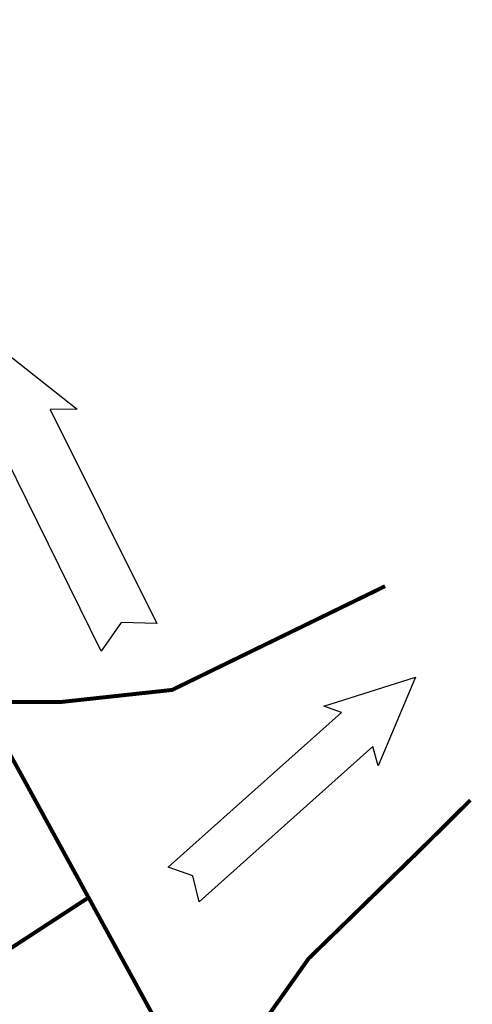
# Model space of a CAD drawing. Extents: x 7529638 to 7533737, y 5721204 to 5727900.
# Tile 4 of 24: x 7531786 to 7531832, y 5723895 to 5723996. Entities that reach past the tile are written whole.
import ezdxf

# ---------------------------------------------------------------- set-up
doc = ezdxf.new("R2010")
doc.units = 0
for name, pattern in [('817-dzialki-09-05-04$0$HIDDEN', [0.375, 0.25, -0.125]), ('ACAD_ISO05W100', [33, 24, -3, 0, -3, 0, -3]), ('HIDDEN', [9.524999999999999, 6.35, -3.175])]:
    doc.linetypes.add(name, pattern=pattern)
doc.layers.add('D-LR-etap-III', color=7, linetype='817-dzialki-09-05-04$0$HIDDEN', lineweight=50, true_color=0x00008f)
doc.layers.add('D-opisy', color=2, linetype='Continuous', lineweight=30)
doc.layers.add('D-pas-drogowy', color=7, linetype='ACAD_ISO05W100', lineweight=50)
doc.layers.add('D-rowy', color=160, linetype='Continuous')

msp = doc.modelspace()

# ---------------------------------------------------------------- linework, layer by layer
at = {"layer": 'D-LR-etap-III', "ltscale": 10, "flags": 128}
msp.add_lwpolyline([(7531750.474471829, 5723895.103125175, 0.4, 0.4, 0), (7531750.505, 5723895.13, 0.4, 0.4, 0), (7531682.71, 5724022.92, 0.4, 0.4, 0), (7531619.177023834, 5724147.203692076, 0.4, 0.4, 0), (7531592.308960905, 5724198.48863389, 0.4, 0.4, 0), (7531553.263875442, 5724272.918564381, 0.4, 0.4, 0), (7531504.019999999, 5724366.79, 0.4, 0.4, 0), (7531482.09, 5724407.62, 0.4, 0.4, 0), (7531412.350402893, 5724541.182759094, 0.4, 0.4, 0), (7531388.463669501, 5724586.929768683, 0.4, 0.4, 0), (7531345.12, 5724669.94, 0.4, 0.4, 0), (7531127.66, 5725081.67, 0.4, 0.4, 0), (7531059.253139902, 5725211.040795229, 0.4, 0.4, 0), (7531008.007244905, 5725307.953830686, 0.4, 0.4, 0), (7530964.181635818, 5725390.835555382, 0.4, 0.4, 0), (7530914.557354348, 5725484.683561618, 0.4, 0.4, 0), (7530865.243241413, 5725577.493975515, 0.4, 0.4, 0), (7530840.085257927, 5725624.058651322, 0.4, 0.4, 0), (7530802.559525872, 5725694.924584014, 0.4, 0.4, 0), (7530755.54, 5725787.51, 0.4, 0.4, 0), (7530708.717810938, 5725876.303221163, 0.4, 0.4, 0), (7530695.12, 5725902.09, 0.4, 0.4, 0), (7530642.91397006, 5726001.07839487, 0.4, 0.4, 0), (7530634.934723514, 5726016.146615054, 0.4, 0.4, 0), (7530610.820000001, 5726061.929999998, 0.4, 0.4, 0), (7530610.820000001, 5726061.929999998, 0.4, 0.4, 0), (7530607.21, 5726063.51, 0.4, 0.4, 0), (7530597.42, 5726080.68, 0.4, 0.4, 0), (7530591.16, 5726088.44, 0.4, 0.4, 0), (7530581.28, 5726107.21, 0.4, 0.4, 0), (7530571.29, 5726130.56, 0.4, 0.4, 0), (7530549.554994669, 5726171.527317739, 0.4, 0.4, 0), (7530531.014309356, 5726206.473807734, 0.4, 0.4, 0), (7530516.461208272, 5726236.016618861, 0.4, 0.4, 0), (7530500.798929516, 5726266.141265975, 0.4, 0.4, 0), (7530491.349999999, 5726283.94, 0.4, 0.4, 0), (7530482.4, 5726303.41, 0.4, 0.4, 0), (7530482.4, 5726303.41, 0.4, 0.4, 0), (7530450.41, 5726357.28, 0.4, 0.4, 0), (7530397.759396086, 5726458.499907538, 0.4, 0.4, 0), (7530334.707815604, 5726583.664702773, 0.4, 0.4, 0), (7530303.939274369, 5726645.167943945, 0.4, 0.4, 0), (7530300.509779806, 5726651.777515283, 0.4, 0.4, 0), (7530289.213532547, 5726671.966724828, 0.4, 0.4, 0), (7530281.54, 5726685.57, 0.4, 0.4, 0), (7530261.37085633, 5726724.163374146, 0.4, 0.4, 0), (7530254.03, 5726738.21, 0.4, 0.4, 0), (7530197.219999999, 5726845.06, 0.4, 0.4, 0), (7530194.71, 5726849.15, 0.4, 0.4, 0), (7530195.92, 5726850.75, 0.4, 0.4, 0), (7530170.546669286, 5726892.961489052, 0.4, 0.4, 0), (7530143.174718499, 5726945.065838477, 0.4, 0.4, 0), (7530105.059999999, 5727018.32, 0.4, 0.4, 0), (7530100.059999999, 5727027.16, 0.4, 0.4, 0), (7530062.318670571, 5727099.625398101, 0.4, 0.4, 0), (7530015.378537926, 5727189.420463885, 0.4, 0.4, 0), (7529983.207960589, 5727250.206596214, 0.4, 0.4, 0), (7529953.284293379, 5727306.74720398, 0.4, 0.4, 0), (7529900.67053443, 5727406.15903814, 0.4, 0.4, 0), (7529890.630239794, 5727425.131178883, 0.4, 0.4, 0), (7529875.155383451, 5727454.426350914, 0.4, 0.4, 0), (7529857.560096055, 5727487.787346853, 0.4, 0.4, 0), (7529835.194401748, 5727530.19312405, 0.4, 0.4, 0), (7529811.740544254, 5727574.662079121, 0.4, 0.4, 0), (7529792.101859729, 5727611.922638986, 0.4, 0.4, 0), (7529768.066117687, 5727657.469613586, 0.4, 0.4, 0), (7529755.210566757, 5727682.131373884, 0.4, 0.4, 0), (7529753.309999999, 5727681.13, 0.4, 0.4, 0), (7529739.21, 5727707.77, 0.4, 0.4, 0), (7529735.394745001, 5727711.251990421, 0.4, 0.4, 0), (7529725.42, 5727730.2, 0.4, 0.4, 0), (7529723.55, 5727729.88, 0.4, 0.4, 0), (7529697.302053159, 5727779.64205863, 0.4, 0.4, 0), (7529719.412550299, 5727790.898264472, 0.4, 0.4, 0), (7529736.46, 5727758.74, 0.4, 0.4, 0.04603210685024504), (7529740.444008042, 5727753.46481097, 0.4, 0.4, 0), (7529741.647811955, 5727752.231077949, 0.4, 0.4, -0.07178517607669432), (7529745.22318918, 5727747.325250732, 0.4, 0.4, 0), (7529749.949131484, 5727738.389221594, 0.4, 0.4, 0), (7529777.12391076, 5727686.992371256, 0.4, 0.4, 0), (7529796.061844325, 5727651.090026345, 0.4, 0.4, 0), (7529814.578618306, 5727616.60499293, 0.4, 0.4, 0), (7529839.955079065, 5727570.082200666, 0.4, 0.4, 0), (7529859.86358374, 5727533.020658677, 0.4, 0.4, 0), (7529880.99726889, 5727493.181959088, 0.4, 0.4, 0), (7529904.797764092, 5727448.506709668, 0.4, 0.4, 0), (7529920.756733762, 5727418.287407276, 0.4, 0.4, 0), (7529946.498509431, 5727367.895299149, 0.4, 0.4, 0), (7529971.896247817, 5727319.981172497, 0.4, 0.4, 0), (7529988.436914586, 5727288.487036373, 0.4, 0.4, 0), (7529996.991692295, 5727272.626961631, 0.4, 0.4, 0), (7530017.129241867, 5727234.285549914, 0.4, 0.4, 0), (7530032.820192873, 5727204.742026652, 0.4, 0.4, 0), (7530051.161205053, 5727170.053655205, 0.4, 0.4, 0), (7530068.797806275, 5727136.770865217, 0.4, 0.4, 0), (7530090.02696004, 5727095.971120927, 0.4, 0.4, 0), (7530107.701155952, 5727063.401350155, 0.4, 0.4, 0), (7530136.274786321, 5727011.38408854, 0.4, 0.4, 0), (7530162.713356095, 5726962.886005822, 0.4, 0.4, 0), (7530186.280387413, 5726918.984808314, 0.4, 0.4, 0), (7530207.081895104, 5726878.94312452, 0.4, 0.4, 0), (7530230.625609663, 5726834.518686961, 0.4, 0.4, 0), (7530260.221973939, 5726778.244667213, 0.4, 0.4, 0), (7530265.608347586, 5726773.23765206, 0.4, 0.4, 0), (7530276.571342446, 5726763.689551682, 0.4, 0.4, 0), (7530289.766755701, 5726738.00960381, 0.4, 0.4, 0), (7530291.165187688, 5726721.546375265, 0.4, 0.4, 0), (7530295.342166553, 5726713.088333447, 0.4, 0.4, 0), (7530301.678406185, 5726700.637421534, 0.4, 0.4, 0), (7530324.364743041, 5726656.792167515, 0.4, 0.4, 0), (7530342.136186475, 5726623.047385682, 0.4, 0.4, 0), (7530359.0538699, 5726590.64849956, 0.4, 0.4, 0), (7530382.017283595, 5726547.444373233, 0.4, 0.4, 0), (7530405.16413684, 5726503.164266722, 0.4, 0.4, 0), (7530426.654473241, 5726462.185564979, 0.4, 0.4, 0), (7530447.034833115, 5726423.303034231, 0.4, 0.4, 0), (7530470.000312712, 5726379.318627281, 0.4, 0.4, 0), (7530489.47083668, 5726342.492939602, 0.4, 0.4, 0), (7530508.630875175, 5726306.285360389, 0.4, 0.4, 0), (7530529.20863317, 5726266.893517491, 0.4, 0.4, 0), (7530544.133429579, 5726237.806117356, 0.4, 0.4, 0), (7530554.93646042, 5726217.865879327, 0.4, 0.4, 0.02043787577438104), (7530556.557356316, 5726215.145636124, 0.4, 0.4, 0), (7530564.204600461, 5726203.428599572, 0.4, 0.4, -0.02416639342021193), (7530566.218939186, 5726199.990041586, 0.4, 0.4, 0), (7530569.432902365, 5726193.840581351, 0.4, 0.4, -0.02149457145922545), (7530571.30336419, 5726189.853139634, 0.4, 0.4, 0), (7530574.169904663, 5726182.989689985, 0.4, 0.4, 0.02253525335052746), (7530576.043450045, 5726179.017190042, 0.4, 0.4, 0), (7530580.578343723, 5726170.427567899, 0.4, 0.4, 0), (7530583.3, 5726167.41, 0.4, 0.4, 0), (7530588.019383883, 5726160.183221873, 0.4, 0.4, 0), (7530598.618375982, 5726155.264489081, 0.4, 0.4, 0), (7530608.258304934, 5726140.497132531, 0.4, 0.4, 0), (7530603.269999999, 5726136.83, 0.4, 0.4, 0), (7530606.53, 5726131.84, 0.4, 0.4, 0), (7530603.992037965, 5726123.394821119, 0.4, 0.4, 0), (7530604.725473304, 5726122.207979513, 0.4, 0.4, -0.0171909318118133), (7530608.178765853, 5726116.164790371, 0.4, 0.4, 0), (7530628.536178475, 5726077.513366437, 0.4, 0.4, 0), (7530650.609758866, 5726035.728411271, 0.4, 0.4, 0), (7530669.660233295, 5725998.907896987, 0.4, 0.4, 0), (7530697.661546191, 5725945.732436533, 0.4, 0.4, 0), (7530716.009038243, 5725911.040638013, 0.4, 0.4, 0), (7530734.249409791, 5725876.731391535, 0.4, 0.4, 0), (7530752.492870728, 5725841.770212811, 0.4, 0.4, 0), (7530779.501156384, 5725790.396412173, 0.4, 0.4, 0), (7530796.713216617, 5725757.720513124, 0.4, 0.4, 0), (7530818.109610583, 5725716.812147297, 0.4, 0.4, 0), (7530832.482698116, 5725688.463381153, 0.4, 0.4, 0), (7530848.598691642, 5725657.769530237, 0.4, 0.4, 0), (7530868.416004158, 5725620.233741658, 0.4, 0.4, 0), (7530873.029917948, 5725611.461910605, 0.4, 0.4, 0), (7530879.812724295, 5725598.544704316, 0.4, 0.4, 0.1336076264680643), (7530886.517335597, 5725591.335758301, 0.4, 0.4, 0), (7530889.092398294, 5725589.735679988, 0.4, 0.4, -0.01974431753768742), (7530902.424146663, 5725580.208444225, 0.4, 0.4, 0), (7530905.83, 5725573.47, 0.4, 0.4, -0.01938897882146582), (7530909.091773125, 5725555.548799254, 0.4, 0.4, 0), (7530909.40521375, 5725546.422050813, 0.4, 0.4, 0), (7530926.737769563, 5725511.612898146, 0.4, 0.4, 0), (7530959.045430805, 5725450.185632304, 0.4, 0.4, 0), (7531002.124491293, 5725368.28911922, 0.4, 0.4, 0), (7531031.647474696, 5725313.275130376, 0.4, 0.4, 0), (7531063.399110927, 5725254.295443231, 0.4, 0.4, 0), (7531090.470712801, 5725202.702564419, 0.4, 0.4, 0), (7531113.223218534, 5725158.577156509, 0.4, 0.4, 0), (7531150.830830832, 5725086.711759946, 0.4, 0.4, 0), (7531159.279880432, 5725076.787079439, 0.4, 0.4, 0), (7531166.309999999, 5725074.58, 0.4, 0.4, 0), (7531172.29, 5725062.58, 0.4, 0.4, 0), (7531170.589828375, 5725055.605912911, 0.4, 0.4, 0), (7531174.952075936, 5725040.350550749, 0.4, 0.4, 0), (7531205.998355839, 5724981.579151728, 0.4, 0.4, 0), (7531237.221543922, 5724922.816131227, 0.4, 0.4, 0), (7531262.389821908, 5724875.282876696, 0.4, 0.4, 0), (7531296.07834255, 5724811.595992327, 0.4, 0.4, 0), (7531315.934724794, 5724773.526444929, 0.4, 0.4, 0), (7531345.276117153, 5724720.08056855, 0.4, 0.4, 0), (7531366.585520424, 5724677.208228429, 0.4, 0.4, 0), (7531382.714700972, 5724645.976155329, 0.4, 0.4, 0), (7531401.299165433, 5724610.874551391, 0.4, 0.4, 0), (7531427.287692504, 5724560.488673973, 0.4, 0.4, 0), (7531449.111202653, 5724520.397801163, 0.4, 0.4, 0), (7531477.650036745, 5724466.020502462, 0.4, 0.4, 0), (7531500.996290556, 5724421.112506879, 0.4, 0.4, 0), (7531512.960872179, 5724397.937047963, 0.4, 0.4, 0.002391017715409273), (7531518.819258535, 5724389.826614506, 0.4, 0.4, 0), (7531526.32, 5724379.39, 0.4, 0.4, 0), (7531539.050385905, 5724355.273747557, 0.4, 0.4, 0), (7531567.496637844, 5724301.385593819, 0.4, 0.4, 0), (7531601.020755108, 5724241.289745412, 0.4, 0.4, 0), (7531634.984085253, 5724179.16383627, 0.4, 0.4, 0), (7531649, 5724153.82, 0.4, 0.4, 0), (7531666.785620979, 5724113.658600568, 0.4, 0.4, 0), (7531674.55, 5724094.21, 0.4, 0.4, 0), (7531682.839539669, 5724077.713176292, 0.4, 0.4, 0), (7531692.69, 5724058.11, 0.4, 0.4, 0), (7531692.69, 5724058.11, 0.4, 0.4, 0), (7531699.469999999, 5724043.17, 0.4, 0.4, 0), (7531719.791612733, 5724002.494331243, 0.4, 0.4, 0), (7531737.747761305, 5723966.757749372, 0.4, 0.4, 0), (7531754.514002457, 5723945.885765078, 0.4, 0.4, 0), (7531764.652246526, 5723934.666663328, 0.4, 0.4, 0), (7531780.08, 5723929.25, 0.4, 0.4, 0), (7531792.611989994, 5723906.337708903, 0.4, 0.4, 0), (7531792.611989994, 5723906.337708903, 0.4, 0.4, 0), (7531756.962094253, 5723883.055323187, 0.4, 0.4, 0), (7531750.46, 5723895.130000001, 0.4, 0.4, 0), (7531750.46, 5723895.130000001, 0, 0, 0)], format="xyseb", dxfattribs=at)
at = {"layer": 'D-opisy', "color": 3}
msp.add_lwpolyline([(7531781.231645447, 5723964.05090959), (7531791.459674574, 5723955.966376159), (7531788.732960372, 5723955.944633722), (7531799.538401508, 5723934.178616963), (7531795.920699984, 5723934.309788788), (7531793.88209316, 5723931.397197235), (7531783.159556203, 5723953.124460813), (7531781.681363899, 5723951.021327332), (7531781.231645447, 5723964.05090959)], dxfattribs=at)
at = {"layer": 'D-opisy'}
msp.add_lwpolyline([(7531825.811543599, 5723928.737081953), (7531822.017796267, 5723919.72504124), (7531821.455758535, 5723921.691395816), (7531803.827347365, 5723905.893771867), (7531803.197309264, 5723908.534718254), (7531800.683802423, 5723909.424539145), (7531818.300815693, 5723925.154480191), (7531816.484622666, 5723925.801448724), (7531825.811543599, 5723928.737081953)], dxfattribs=at)
at = {"layer": 'D-pas-drogowy', "ltscale": 0.2, "flags": 128}
msp.add_lwpolyline([(7531633.018560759, 5724182.834272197, 0.4, 0.4, 0), (7531617.558899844, 5724211.608162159, 0.4, 0.4, 0), (7531566.783642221, 5724302.73628205, 0.4, 0.4, 0), (7531538.419082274, 5724356.469679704, 0.4, 0.4, 0), (7531526.32, 5724379.39, 0.4, 0.4, 0), (7531516.102085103, 5724393.607319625, 0.4, 0.4, 0.001485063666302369), (7531513.78037409, 5724396.837773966, 0.4, 0.4, 0), (7531501.87, 5724413.41, 0.4, 0.4, 0), (7531474.926107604, 5724464.507896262, 0.4, 0.4, 0), (7531446.200436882, 5724518.992313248, 0.4, 0.4, 0), (7531424.962185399, 5724559.262257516, 0.4, 0.4, 0), (7531398.444460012, 5724609.565801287, 0.4, 0.4, 0), (7531379.647455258, 5724645.216004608, 0.4, 0.4, 0), (7531365.23, 5724672.56, 0.4, 0.4, 0), (7531341.305752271, 5724717.915356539, 0.4, 0.4, 0), (7531312.899996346, 5724771.788898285, 0.4, 0.4, 0), (7531292.590923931, 5724810.306502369, 0.4, 0.4, 0), (7531259.391619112, 5724873.271351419, 0.4, 0.4, 0), (7531233.740401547, 5724921.922582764, 0.4, 0.4, 0), (7531203.072738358, 5724980.092044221, 0.4, 0.4, 0), (7531173.471398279, 5725036.225177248, 0.4, 0.4, 0), (7531168.269999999, 5725046.09, 0.4, 0.4, 0), (7531172.29, 5725062.58, 0.4, 0.4, 0), (7531166.309999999, 5725074.58, 0.4, 0.4, 0), (7531150.32, 5725079.6, 0.4, 0.4, 0), (7531141.5, 5725096.43, 0.4, 0.4, 0), (7531109.311735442, 5725157.814415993, 0.4, 0.4, 0), (7531086.641300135, 5725201.047918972, 0.4, 0.4, 0), (7531059.198258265, 5725253.383662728, 0.4, 0.4, 0), (7531028.206828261, 5725312.48946212, 0.4, 0.4, 0), (7530999.104694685, 5725367.990143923, 0.4, 0.4, 0), (7530956.247527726, 5725449.724815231, 0.4, 0.4, 0), (7530924.397774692, 5725510.463768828, 0.4, 0.4, 0), (7530897.509999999, 5725561.74, 0.4, 0.4, 0), (7530894.46, 5725566.14, 0.4, 0.4, 0), (7530892.16, 5725570.49, 0.4, 0.4, 0), (7530869.362688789, 5725613.307018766, 0.4, 0.4, 0), (7530861.693971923, 5725627.704613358, 0.4, 0.4, 0), (7530852.74, 5725644.52, 0.4, 0.4, 0), (7530831.509999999, 5725684.2, 0.4, 0.4, 0), (7530811.13, 5725722.52, 0.4, 0.4, 0), (7530792.3476413, 5725757.940652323, 0.4, 0.4, 0), (7530768.03, 5725803.8, 0.4, 0.4, 0), (7530748.768542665, 5725840.178507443, 0.4, 0.4, 0), (7530727.7, 5725879.97, 0.4, 0.4, 0), (7530712.0981582, 5725909.54523909, 0.4, 0.4, 0), (7530693.644105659, 5725944.645156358, 0.4, 0.4, 0), (7530665.702224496, 5725997.538976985, 0.4, 0.4, 0), (7530641.759999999, 5726042.88, 0.4, 0.4, 0), (7530616.5, 5726091.48, 0.4, 0.4, 0), (7530604.628439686, 5726114.319880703, 0.4, 0.4, -0.007762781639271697), (7530602.5, 5726118.43, 0.4, 0.4, 0), (7530603.992037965, 5726123.394821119, 0.4, 0.4, 0), (7530606.53, 5726131.84, 0.4, 0.4, 0), (7530603.269999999, 5726136.83, 0.4, 0.4, 0), (7530593.775620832, 5726151.368713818, 0.4, 0.4, 0), (7530590.202637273, 5726156.84001263, 0.4, 0.4, 0), (7530583.3, 5726167.41, 0.4, 0.4, 0), (7530580.578343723, 5726170.427567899, 0.4, 0.4, 0), (7530575.849999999, 5726175.67, 0.4, 0.4, 0), (7530569.009999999, 5726186.66, 0.4, 0.4, 0), (7530562.555322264, 5726199.189409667, 0.4, 0.4, 0), (7530555.67, 5726211.39, 0.4, 0.4, 0), (7530548.29, 5726224.23, 0.4, 0.4, 0), (7530540.58, 5726237.71, 0.4, 0.4, 0), (7530532.679999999, 5726252.65, 0.4, 0.4, 0), (7530524.059999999, 5726269.35, 0.4, 0.4, 0), (7530502.82, 5726309.91, 0.4, 0.4, 0), (7530488.83, 5726336.63, 0.4, 0.4, 0), (7530466.03, 5726380.16, 0.4, 0.4, 0), (7530438.469999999, 5726432.77, 0.4, 0.4, 0), (7530424.53, 5726459.09, 0.4, 0.4, 0), (7530401.63, 5726502.97, 0.4, 0.4, 0), (7530383.38, 5726538.06, 0.4, 0.4, 0), (7530353.969999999, 5726593.52, 0.4, 0.4, 0), (7530338.469999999, 5726622.74, 0.4, 0.4, 0), (7530322.009999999, 5726653.88, 0.4, 0.4, 0), (7530297.54, 5726700.33, 0.4, 0.4, 0), (7530287.38, 5726719.6, 0.4, 0.4, 0), (7530285.94993921, 5726722.315508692, 0.4, 0.4, 0), (7530280.259999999, 5726733.12, 0.4, 0.4, 0), (7530266.73, 5726758.74, 0.4, 0.4, 0), (7530260.42, 5726770.47, 0.4, 0.4, 0), (7530253.25, 5726783.82, 0.4, 0.4, 0), (7530244.95, 5726799.33, 0.4, 0.4, 0), (7530239.389999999, 5726808.49, 0.4, 0.4, 0), (7530238.29, 5726807.9, 0.4, 0.4, 0), (7530218.11, 5726850.67, 0.4, 0.4, 0), (7530175.906646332, 5726928.168028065, 0.4, 0.4, 0), (7530096.679999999, 5727076.15, 0.4, 0.4, 0), (7530094.679999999, 5727079.89, 0.4, 0.4, 0), (7530064.59693469, 5727135.522637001, 0.4, 0.4, 0), (7530046.730970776, 5727168.8921561, 0.4, 0.4, 0), (7530025.803045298, 5727208.461374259, 0.4, 0.4, 0), (7530012.846501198, 5727232.979315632, 0.4, 0.4, 0), (7529994.15, 5727268.45, 0.4, 0.4, 0), (7529981.670868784, 5727291.93018666, 0.4, 0.4, 0), (7529949.889999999, 5727351.73, 0.4, 0.4, 0), (7529924.75, 5727399.03, 0.4, 0.4, 0), (7529915.515824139, 5727417.099754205, 0.4, 0.4, 0), (7529885.83, 5727475.19, 0.4, 0.4, 0), (7529862.559999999, 5727519.97, 0.4, 0.4, 0), (7529852.984923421, 5727538.191086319, 0.4, 0.4, 0), (7529836.513084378, 5727569.51130111, 0.4, 0.4, 0), (7529815.36890814, 5727609.140983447, 0.4, 0.4, 0), (7529792.795203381, 5727651.247499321, 0.4, 0.4, 0), (7529774.199114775, 5727685.858348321, 0.4, 0.4, 0), (7529746.966026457, 5727736.059440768, 0.4, 0.4, 0), (7529733.92, 5727757.62, 0.4, 0.4, 0), (7529717.236830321, 5727789.762731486, 0.4, 0.4, 0), (7529697.302053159, 5727779.64205863, 0.4, 0.4, 0), (7529723.55, 5727729.88, 0.4, 0.4, 0), (7529725.42, 5727730.2, 0.4, 0.4, 0), (7529735.38, 5727711.28, 0.4, 0.4, 0), (7529739.21, 5727707.77, 0.4, 0.4, 0), (7529753.309999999, 5727681.13, 0.4, 0.4, 0), (7529755.178396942, 5727682.114424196, 0.4, 0.4, 0), (7529792.101859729, 5727611.922638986, 0.4, 0.4, 0), (7529811.740544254, 5727574.662079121, 0.4, 0.4, 0), (7529835.194401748, 5727530.19312405, 0.4, 0.4, 0), (7529857.560096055, 5727487.787346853, 0.4, 0.4, 0), (7529875.155383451, 5727454.426350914, 0.4, 0.4, 0), (7529890.630239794, 5727425.131178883, 0.4, 0.4, 0), (7529900.67053443, 5727406.15903814, 0.4, 0.4, 0), (7529953.284293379, 5727306.74720398, 0.4, 0.4, 0), (7529983.207960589, 5727250.206596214, 0.4, 0.4, 0), (7530015.378537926, 5727189.420463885, 0.4, 0.4, 0), (7530062.318670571, 5727099.625398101, 0.4, 0.4, 0), (7530100.059999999, 5727027.16, 0.4, 0.4, 0), (7530105.059999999, 5727018.32, 0.4, 0.4, 0), (7530143.174718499, 5726945.065838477, 0.4, 0.4, 0), (7530170.546669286, 5726892.961489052, 0.4, 0.4, 0), (7530195.92, 5726850.75, 0.4, 0.4, 0), (7530194.71, 5726849.15, 0.4, 0.4, 0), (7530197.219999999, 5726845.06, 0.4, 0.4, 0), (7530254.03, 5726738.21, 0.4, 0.4, 0), (7530261.37085633, 5726724.163374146, 0.4, 0.4, 0), (7530281.54, 5726685.57, 0.4, 0.4, 0), (7530289.213532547, 5726671.966724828, 0.4, 0.4, 0), (7530300.509779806, 5726651.777515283, 0.4, 0.4, 0), (7530303.939274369, 5726645.167943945, 0.4, 0.4, 0), (7530334.707815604, 5726583.664702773, 0.4, 0.4, 0), (7530397.759396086, 5726458.499907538, 0.4, 0.4, 0), (7530450.41, 5726357.28, 0.4, 0.4, 0), (7530482.4, 5726303.41, 0.4, 0.4, 0), (7530483.687990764, 5726301.003383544, 0.4, 0.4, 0), (7530491.349999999, 5726283.94, 0.4, 0.4, 0), (7530512.67, 5726243.78, 0.4, 0.4, 0), (7530529.429999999, 5726209.46, 0.4, 0.4, 0), (7530571.29, 5726130.56, 0.4, 0.4, 0), (7530581.28, 5726107.21, 0.4, 0.4, 0), (7530591.16, 5726088.44, 0.4, 0.4, 0), (7530597.42, 5726080.68, 0.4, 0.4, 0), (7530607.21, 5726063.51, 0.4, 0.4, 0), (7530610.820000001, 5726061.929999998, 0.4, 0.4, 0), (7530634.934723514, 5726016.146615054, 0.4, 0.4, 0), (7530642.91397006, 5726001.07839487, 0.4, 0.4, 0), (7530695.12, 5725902.09, 0.4, 0.4, 0), (7530708.717810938, 5725876.303221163, 0.4, 0.4, 0), (7530755.54, 5725787.51, 0.4, 0.4, 0), (7530802.559525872, 5725694.924584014, 0.4, 0.4, 0), (7530840.085257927, 5725624.058651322, 0.4, 0.4, 0), (7530865.243241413, 5725577.493975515, 0.4, 0.4, 0), (7530914.557354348, 5725484.683561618, 0.4, 0.4, 0), (7530964.181635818, 5725390.835555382, 0.4, 0.4, 0), (7531008.007244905, 5725307.953830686, 0.4, 0.4, 0), (7531059.253139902, 5725211.040795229, 0.4, 0.4, 0), (7531127.66, 5725081.67, 0.4, 0.4, 0), (7531345.12, 5724669.94, 0.4, 0.4, 0), (7531388.463669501, 5724586.929768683, 0.4, 0.4, 0), (7531412.350402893, 5724541.182759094, 0.4, 0.4, 0), (7531482.09, 5724407.62, 0.4, 0.4, 0), (7531504.019999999, 5724366.79, 0.4, 0.4, 0), (7531519.374444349, 5724337.520497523, 0.4, 0.4, 0), (7531563.748815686, 5724252.931583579, 0.4, 0.4, 0), (7531602.175111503, 5724179.681224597, 0.4, 0.4, 0), (7531619.177023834, 5724147.203692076, 0.4, 0.4, 0), (7531625.038493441, 5724135.63500206, 0.4, 0.4, 0), (7531656.796442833, 5724073.31633882, 0.4, 0.4, 0), (7531675.12, 5724037.36, 0.4, 0.4, 0), (7531682.71, 5724022.92, 0.4, 0.4, 0), (7531705.565196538, 5723979.810545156, 0.4, 0.4, 0), (7531736.605941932, 5723921.261514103, 0.4, 0.4, 0), (7531750.46, 5723895.130000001, 0.4, 0.4, 0), (7531740.769999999, 5723886.56, 0.4, 0.4, 0), (7531732.86, 5723885, 0.4, 0.4, 0), (7531722.179999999, 5723887.77, 0.4, 0.4, 0), (7531729.87, 5723862.17, 0.4, 0.4, 0), (7531742.92, 5723861.93, 0.4, 0.4, 0), (7531763.71, 5723859.52, 0.4, 0.4, 0), (7531768.42, 5723854.12, 0.4, 0.4, 0), (7531787.42, 5723817.97, 0.4, 0.4, 0), (7531795.57, 5723809.82, 0.4, 0.4, 0), (7531816.346897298, 5723819.850397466, 0.4, 0.4, 0), (7531816.346897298, 5723819.850397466, 0.4, 0.4, 0), (7531805.059999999, 5723843.23, 0.4, 0.4, 0), (7531803.61, 5723886.23, 0.4, 0.4, 0), (7531803.61, 5723886.23, 0.4, 0.4, 0), (7531780.08, 5723929.25, 0.4, 0.4, 0), (7531758.69, 5723936.76, 0.4, 0.4, 0), (7531749.3590272, 5723946.412126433, 0.4, 0.4, 0), (7531742.71, 5723953.29, 0.4, 0.4, 0), (7531735.177368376, 5723967.877529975, 0.4, 0.4, 0), (7531722.37, 5723992.68, 0.4, 0.4, 0), (7531705.041669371, 5724030.885563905, 0.4, 0.4, 0), (7531699.469999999, 5724043.17, 0.4, 0.4, 0), (7531692.69, 5724058.11, 0.4, 0.4, 0), (7531679.672010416, 5724084.016803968, 0.4, 0.4, 0), (7531674.55, 5724094.21, 0.4, 0.4, 0), (7531666.633166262, 5724114.002855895, 0.4, 0.4, 0), (7531649, 5724153.82, 0.4, 0.4, 0), (7531641.49, 5724149.34, 0.4, 0.4, 0), (7531626.04, 5724179.34, 0.4, 0.4, 0), (7531633.03, 5724182.84, 0, 0, 0)], format="xyseb", dxfattribs=at)
at = {"layer": 'D-rowy', "linetype": 'HIDDEN', "ltscale": 0.1, "const_width": 0.4, "flags": 128}
for points in [[(7531757.509999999, 5723932.82), (7531771.471611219, 5723928.125335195), (7531780.893729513, 5723926.192168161), (7531789.888662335, 5723926.223962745), (7531801.09088178, 5723927.440637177), (7531822.7188305, 5723937.988983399)], [(7531803.914683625, 5723842.331899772), (7531800.497335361, 5723851.139655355), (7531799.066572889, 5723855.016679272), (7531798.892592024, 5723865.488718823), (7531803.080076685, 5723883.394573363), (7531812.39451966, 5723896.514996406), (7531814.947205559, 5723900.130073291), (7531826.338832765, 5723911.24513838), (7531831.363243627, 5723916.23138682)]]:
    msp.add_lwpolyline(points, dxfattribs=at)

doc.saveas('drawing.dxf')
